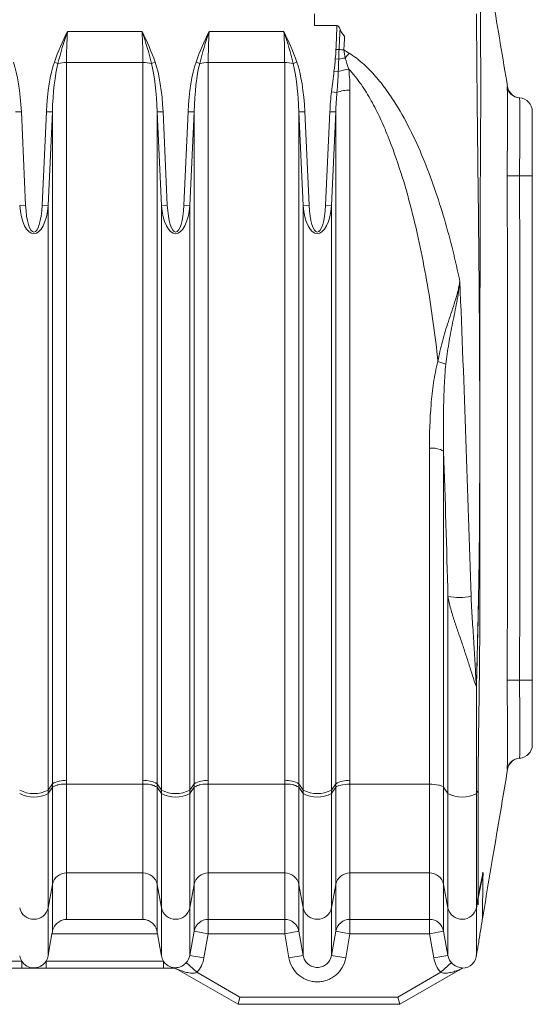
# Model space of a CAD drawing. Header units: millimetres. Extents: x 99 to 905, y -37 to 828.
# Tile 17 of 29: x 455 to 498, y 593 to 675. Entities that reach past the tile are written whole.
import ezdxf

# ---------------------------------------------------------------- set-up
doc = ezdxf.new("R2010")
doc.units = ezdxf.units.MM

msp = doc.modelspace()

# ---------------------------------------------------------------- linework, layer by layer
at = {"color": 7, "linetype": 'Continuous', "lineweight": 15}
for p, q in [((481.263, 674.232), (479.388, 674.232)), ((458.815, 673.734), (465.042, 673.734)), ((470.615, 673.734), (476.842, 673.734)), ((481.437, 672.233), (481.182, 672.243)), ((458.032, 671.084), (457.734, 671.188)), ((465.109, 671.146), (458.747, 671.146)), ((458.747, 671.146), (458.747, 611.332)), ((465.109, 611.332), (465.109, 671.146)), ((465.824, 671.084), (466.122, 671.188)), ((469.832, 671.084), (469.534, 671.188)), ((476.909, 671.146), (470.547, 671.146)), ((470.547, 671.146), (470.547, 611.332)), ((476.909, 611.332), (476.909, 671.146)), ((477.624, 671.084), (477.922, 671.188)), ((481.409, 671.434), (481.127, 671.46)), ((481.376, 670.394), (481.016, 670.438)), ((481.262, 668.665), (480.81, 668.72)), ((482.347, 668.843), (482.347, 611.332)), ((496.468, 668.21), (496.478, 668.21)), ((454.491, 667.033), (454.983, 667.055)), ((454.983, 667.055), (455.339, 659.262)), ((456.718, 659.262), (457.073, 667.055)), ((457.566, 667.033), (457.073, 667.055)), ((457.566, 667.033), (457.21, 659.239)), ((457.566, 611.075), (457.566, 667.033)), ((466.291, 667.033), (466.783, 667.055)), ((466.646, 659.239), (466.291, 667.033)), ((466.291, 667.033), (466.291, 611.075)), ((466.783, 667.055), (467.139, 659.262)), ((468.518, 659.262), (468.873, 667.055)), ((469.366, 667.033), (468.873, 667.055)), ((469.366, 667.033), (469.01, 659.239)), ((469.366, 611.075), (469.366, 667.033)), ((478.091, 667.033), (478.583, 667.055)), ((478.446, 659.239), (478.091, 667.033)), ((478.091, 667.033), (478.091, 611.075)), ((478.583, 667.055), (478.939, 659.262)), ((480.318, 659.262), (480.673, 667.055)), ((481.166, 667.033), (480.673, 667.055)), ((481.166, 667.033), (480.81, 659.239)), ((481.166, 611.075), (481.166, 667.033)), ((496.468, 661.707), (495.433, 661.702)), ((454.846, 659.239), (455.339, 659.262)), ((457.21, 659.239), (456.718, 659.262)), ((457.21, 610.553), (457.21, 659.239)), ((466.646, 659.239), (467.139, 659.262)), ((466.646, 610.553), (466.646, 659.239)), ((469.01, 659.239), (468.518, 659.262)), ((469.01, 610.553), (469.01, 659.239)), ((478.446, 659.239), (478.939, 659.262)), ((478.446, 610.553), (478.446, 659.239)), ((480.81, 659.239), (480.318, 659.262)), ((480.81, 610.553), (480.81, 659.239)), ((488.965, 611.044), (488.965, 639.03)), ((490.147, 638.774), (490.147, 610.784)), ((490.503, 610.257), (490.503, 626.675)), ((496.468, 619.708), (495.433, 619.714)), ((496.468, 613.206), (496.579, 613.218)), ((496.478, 613.205), (496.468, 613.206)), ((457.21, 610.553), (457.566, 611.075)), ((458.747, 611.045), (465.109, 611.045)), ((458.747, 611.042), (458.747, 603.653)), ((465.109, 611.042), (458.747, 611.042)), ((465.109, 603.653), (465.109, 611.042)), ((466.291, 611.075), (466.646, 610.553)), ((469.01, 610.553), (469.366, 611.075)), ((470.547, 611.045), (476.909, 611.045)), ((470.547, 611.042), (470.547, 603.653)), ((476.909, 611.042), (470.547, 611.042)), ((476.909, 603.653), (476.909, 611.042)), ((478.091, 611.075), (478.446, 610.553)), ((480.81, 610.553), (481.166, 611.075)), ((488.965, 611.044), (482.347, 611.044)), ((482.347, 611.044), (482.347, 603.653)), ((488.965, 603.653), (488.965, 611.044)), ((457.21, 610.257), (457.566, 610.784)), ((457.21, 610.257), (457.21, 610.553)), ((457.21, 600.749), (457.21, 610.257)), ((457.566, 602.696), (457.566, 610.783)), ((466.291, 610.784), (466.646, 610.257)), ((466.291, 610.783), (466.291, 602.696)), ((466.646, 610.257), (466.646, 610.553)), ((466.646, 600.749), (466.646, 610.257)), ((469.01, 610.257), (469.366, 610.784)), ((469.01, 610.257), (469.01, 610.553)), ((469.01, 600.749), (469.01, 610.257)), ((469.366, 602.696), (469.366, 610.783)), ((478.091, 610.784), (478.446, 610.257)), ((478.091, 610.783), (478.091, 602.696)), ((478.446, 610.257), (478.446, 610.553)), ((478.446, 600.749), (478.446, 610.257)), ((480.81, 610.257), (481.166, 610.784)), ((480.81, 610.257), (480.81, 610.553)), ((480.81, 600.749), (480.81, 610.257)), ((481.166, 602.696), (481.166, 610.784)), ((490.147, 610.784), (490.503, 610.257)), ((490.147, 610.784), (490.147, 602.696)), ((490.503, 600.749), (490.503, 610.257)), ((492.872, 610.267), (492.872, 600.783)), ((465.109, 603.653), (458.747, 603.653)), ((458.747, 603.653), (458.747, 599.784)), ((465.109, 599.784), (465.109, 603.653)), ((476.909, 603.653), (470.547, 603.653)), ((470.547, 603.653), (470.547, 599.784)), ((476.909, 599.784), (476.909, 603.653)), ((488.965, 603.653), (482.347, 603.653)), ((482.347, 603.653), (482.347, 599.784)), ((488.965, 599.784), (488.965, 603.653)), ((493.425, 603.641), (493.422, 603.714)), ((457.21, 600.749), (457.566, 602.696)), ((457.566, 598.756), (457.566, 602.696)), ((466.291, 602.696), (466.646, 600.749)), ((466.291, 602.696), (466.291, 598.756)), ((469.01, 600.749), (469.366, 602.696)), ((469.366, 598.793), (469.366, 602.696)), ((478.091, 602.696), (478.446, 600.749)), ((478.091, 602.696), (478.091, 598.793)), ((480.81, 600.749), (481.166, 602.696)), ((481.166, 598.793), (481.166, 602.696)), ((490.147, 602.696), (490.503, 600.749)), ((490.147, 602.696), (490.147, 598.793)), ((493.018, 601.506), (493.018, 601.612)), ((493.021, 600.992), (493.021, 601.522)), ((457.21, 600.749), (457.21, 596.738)), ((466.646, 600.749), (466.646, 596.738)), ((469.01, 600.749), (469.01, 596.775)), ((478.446, 600.749), (478.446, 596.775)), ((480.81, 600.749), (480.81, 596.775)), ((490.503, 600.749), (490.503, 596.775)), ((458.747, 599.784), (465.109, 599.784)), ((470.547, 599.784), (476.909, 599.784)), ((470.547, 599.784), (470.547, 598.585)), ((476.909, 599.784), (476.909, 598.585)), ((482.347, 599.784), (488.965, 599.784)), ((482.347, 599.784), (482.347, 598.585)), ((488.965, 599.784), (488.965, 598.585)), ((493.366, 599.778), (493.367, 599.807)), ((469.01, 596.775), (469.366, 598.793)), ((469.366, 598.793), (470.547, 598.585)), ((478.091, 598.793), (476.909, 598.585)), ((478.091, 598.793), (478.446, 596.775)), ((480.81, 596.775), (481.166, 598.793)), ((481.166, 598.793), (482.347, 598.585)), ((490.147, 598.793), (488.965, 598.585)), ((490.147, 598.793), (490.503, 596.775)), ((466.321, 598.585), (457.535, 598.585)), ((470.547, 598.585), (470.192, 596.567)), ((476.909, 598.585), (470.547, 598.585)), ((477.265, 596.567), (476.909, 598.585)), ((482.347, 598.585), (481.992, 596.567)), ((488.965, 598.585), (482.347, 598.585)), ((489.321, 596.567), (488.965, 598.585)), ((445.244, 596.308), (455.012, 596.308)), ((455.012, 595.708), (455.012, 596.308)), ((457.044, 596.308), (466.812, 596.308)), ((457.044, 595.708), (457.044, 596.308)), ((466.812, 595.708), (466.812, 596.308)), ((469.01, 596.775), (470.192, 596.567)), ((478.446, 596.775), (477.265, 596.567)), ((480.81, 596.775), (481.992, 596.567)), ((490.503, 596.775), (489.321, 596.567)), ((455.012, 595.708), (445.244, 595.708)), ((466.812, 595.708), (457.044, 595.708)), ((473.024, 592.708), (467.997, 595.61)), ((468.718, 596.177), (469.608, 595.373)), ((491.516, 595.61), (486.488, 592.708)), ((490.794, 596.177), (489.904, 595.373)), ((469.608, 595.373), (473.185, 593.308)), ((486.327, 593.308), (489.904, 595.373)), ((473.024, 592.708), (473.185, 593.308)), ((473.185, 593.308), (486.327, 593.308)), ((486.488, 592.708), (486.327, 593.308)), ((486.488, 592.708), (473.024, 592.708))]:
    msp.add_line(p, q, dxfattribs=at)
at = {"color": 7, "linetype": 'Continuous', "lineweight": 15, "flags": 128}
for points in [[(497.528, 661.707), (497.508, 661.707), (497.449, 661.707), (497.352, 661.707), (497.221, 661.707), (497.062, 661.707), (496.878, 661.707), (496.678, 661.707), (496.468, 661.707)], [(497.528, 619.708), (497.508, 619.708), (497.449, 619.708), (497.352, 619.708), (497.221, 619.708), (497.062, 619.708), (496.878, 619.708), (496.678, 619.708), (496.468, 619.708)], [(492.872, 600.676), (492.872, 600.735), (492.872, 600.782)], [(457.535, 598.585), (457.337, 597.458), (457.21, 596.738)], [(466.646, 596.738), (466.52, 597.458), (466.321, 598.585)]]:
    msp.add_lwpolyline(points, dxfattribs=at)
at = {"color": 7, "linetype": 'Continuous', "lineweight": 15}
for centre, radius, start, end in [((486.4, 739.969), 67.917, 265.81001, 266.14622), ((467.917, 682.901), 18.069, 320.99584, 322.62111), ((458.72, 667.251), 3.895, 89.60348, 100.17988), ((465.136, 667.251), 3.895, 79.82012, 90.39652), ((470.52, 667.251), 3.895, 89.60348, 100.17988), ((476.936, 667.251), 3.895, 79.82012, 90.39652), ((482.856, 664.68), 6.907, 97.4677, 102.09099), ((482.651, 666.964), 3.66, 96.46587, 110.38864), ((482.219, 666.229), 2.617, 87.18495, 111.44147), ((496.58, 669.333), 1.125, 190.88889, 265.50435), ((496.533, 669.333), 1.125, 225.90579, 266.69191), ((496.403, 667.086), 1.125, 0, 86.69209), ((496.403, 667.088), 1.125, 0.11187, 86.21015), ((488.565, 642.049), 4.347, 66.01416, 75.21807), ((489.181, 637.174), 1.868, 58.86574, 96.6284), ((493.786, 628.95), 1.362, 116.86323, 119.78216), ((491.394, 631.363), 4.772, 259.23365, 282.53297), ((492.853, 619.272), 0.0536, 60.10021, 73.61219), ((496.403, 614.329), 1.125, 273.30791, 360), ((496.403, 614.327), 1.125, 273.77802, 359.88796), ((496.533, 612.083), 1.125, 93.3083, 167.83921), ((496.58, 612.083), 1.125, 94.48457, 169.00613), ((458.532, 609.476), 1.868, 83.37158, 121.13429), ((458.531, 609.19), 1.868, 83.34356, 121.11409), ((458.532, 609.198), 1.858, 83.33353, 121.33707), ((458.532, 609.201), 1.854, 83.328, 121.42551), ((465.325, 609.476), 1.868, 58.86571, 96.62842), ((465.326, 609.19), 1.868, 58.88591, 96.65644), ((465.325, 609.198), 1.858, 58.66293, 96.66647), ((465.324, 609.201), 1.854, 58.57449, 96.672), ((470.332, 609.476), 1.868, 83.37158, 121.13429), ((470.331, 609.19), 1.868, 83.34356, 121.11409), ((470.332, 609.198), 1.858, 83.33353, 121.33707), ((470.332, 609.201), 1.854, 83.328, 121.42551), ((477.125, 609.476), 1.868, 58.86571, 96.62842), ((477.126, 609.19), 1.868, 58.88591, 96.65644), ((477.125, 609.198), 1.858, 58.66293, 96.66647), ((477.124, 609.201), 1.854, 58.57449, 96.672), ((482.132, 609.476), 1.868, 83.37158, 121.13429), ((456.028, 612.808), 2.546, 242.34351, 297.65649), ((456.028, 612.488), 2.525, 242.09131, 297.90869), ((467.828, 612.808), 2.546, 242.34351, 297.65649), ((467.828, 612.488), 2.525, 242.09131, 297.90869), ((479.628, 612.808), 2.546, 242.34351, 297.65649), ((479.628, 612.488), 2.525, 242.09131, 297.90869), ((491.679, 612.449), 2.487, 241.78162, 298.66647), ((458.732, 602.464), 1.189, 89.2389, 168.77149), ((465.125, 602.464), 1.189, 11.22851, 90.7611), ((470.532, 602.464), 1.189, 89.2389, 168.77149), ((476.925, 602.464), 1.189, 11.22851, 90.7611), ((482.332, 602.464), 1.189, 89.2389, 168.77149), ((488.981, 602.464), 1.189, 11.22851, 90.7611), ((456.028, 600.993), 1.207, 191.68204, 348.31796), ((467.828, 600.993), 1.207, 191.68204, 348.31796), ((479.628, 600.993), 1.207, 191.68204, 348.31796), ((491.684, 600.993), 1.206, 191.64959, 350.00563), ((470.547, 598.584), 1.2, 89.9852, 169.97695), ((476.909, 598.584), 1.2, 10.02305, 90.0148), ((482.347, 598.584), 1.2, 89.9852, 169.97695), ((488.965, 598.584), 1.2, 10.02305, 90.0148), ((491.684, 596.908), 1.2, 270, 0)]:
    msp.add_arc(centre, radius, start, end, dxfattribs=at)
at = {"color": 8, "linetype": 'Continuous', "lineweight": 15}
msp.add_arc((496.533, 669.333), 1.125, 192.16105, 225.9058, dxfattribs=at)
at = {"color": 7, "linetype": 'Continuous', "lineweight": 15}
for centre, major_axis, ratio, start_param, end_param in [((460.722, 673.734), (0.53, 9.999), 0.190241, 1.580886, 1.842685), ((463.134, 673.734), (-0.53, 9.999), 0.190241, 4.4405, 4.702299), ((472.522, 673.734), (0.53, 9.999), 0.190241, 1.580886, 1.842685), ((474.934, 673.734), (-0.53, 9.999), 0.190241, 4.4405, 4.702299), ((453.309, 665.915), (0, 6.568), 0.258819, 4.886922, 5.64448), ((458.747, 665.915), (0, -6.568), 0.258819, 3.780298, 4.537856), ((458.747, 665.915), (0, 6.439), 0.186368, 0.638705, 1.396263), ((465.109, 665.915), (0, 6.439), 0.186368, 4.886922, 5.64448), ((465.109, 665.915), (0, 6.568), 0.258819, 4.886922, 5.64448), ((470.547, 665.915), (0, -6.568), 0.258819, 3.780298, 4.537856), ((470.547, 665.915), (0, 6.439), 0.186368, 0.638705, 1.396263), ((476.909, 665.915), (0, 6.439), 0.186368, 4.886922, 5.64448), ((476.909, 665.915), (0, 6.568), 0.258819, 4.886922, 5.64448), ((482.347, 665.915), (0, -6.568), 0.258819, 4.271141, 4.537856), ((482.347, 665.915), (0, 6.439), 0.186368, 1.129548, 1.396263), ((456.028, 659.731), (0, 2.834), 0.42343, 1.745329, 4.537856), ((456.028, 659.731), (0, 2.705), 0.258819, 1.745329, 4.537856), ((467.828, 659.731), (0, 2.834), 0.42343, 1.745329, 4.537856), ((467.828, 659.731), (0, 2.705), 0.258819, 1.745329, 4.537856), ((479.628, 659.731), (0, 2.834), 0.42343, 1.745329, 4.537856), ((479.628, 659.731), (0, 2.705), 0.258819, 1.745329, 4.537856)]:
    msp.add_ellipse(centre, major_axis=major_axis, ratio=ratio, start_param=start_param, end_param=end_param, dxfattribs=at)
for points, knots in [([(495.477, 669.106), (495.067, 671.54), (494.299, 676.103), (493.531, 680.664), (493.173, 682.792)], [0, 0, 0, 0, 0.5335116, 1, 1, 1, 1]), ([(492.884, 675.212), (492.884, 674.281), (492.892, 673.35), (492.903, 671.95), (492.908, 671.483), (492.915, 670.548), (492.919, 670.08), (492.939, 667.738), (492.959, 665.864), (493.022, 660.239), (493.066, 656.485), (493.13, 648.967), (493.15, 645.202), (493.155, 637.665), (493.139, 633.898), (493.11, 630.132)], [0, 0, 0, 0, 0.0625, 0.0625, 0.09375, 0.09375, 0.125, 0.125, 0.25, 0.25, 0.5, 0.5, 0.75, 0.75, 1, 1, 1, 1]), ([(493.203, 675.784), (493.203, 675.381), (493.204, 674.95), (493.208, 674.035), (493.211, 673.546), (493.218, 672.541), (493.223, 672.024), (493.232, 671.225), (493.235, 670.955), (493.243, 670.407), (493.247, 670.128), (493.251, 669.849)], [0, 0, 0, 0, 0.25, 0.25, 0.5, 0.5, 0.75, 0.75, 0.875, 0.875, 1, 1, 1, 1]), ([(481.182, 672.243), (481.203, 672.762), (481.224, 673.28), (481.245, 673.799), (481.251, 673.943), (481.257, 674.087), (481.263, 674.232)], [0, 0, 0, 0, 0.001556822, 0.001556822, 0.001556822, 0.001990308, 0.001990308, 0.001990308, 0.001990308]), ([(481.263, 674.232), (481.298, 674.232), (481.331, 674.217), (481.386, 674.176), (481.408, 674.15), (481.467, 674.066), (481.495, 674.006), (481.519, 673.943)], [0, 0, 0, 0, 0.25, 0.25, 0.5, 0.5, 1, 1, 1, 1]), ([(481.519, 673.943), (481.503, 673.61), (481.487, 673.277), (481.471, 672.944), (481.46, 672.707), (481.449, 672.47), (481.437, 672.233)], [0, 0, 0, 0, 0.001, 0.001, 0.001, 0.001712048, 0.001712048, 0.001712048, 0.001712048]), ([(481.519, 673.943), (481.561, 673.833), (481.609, 673.725), (481.73, 673.523), (481.803, 673.426), (481.902, 673.356)], [0, 0, 0, 0, 0.5, 0.5, 1, 1, 1, 1]), ([(481.902, 673.356), (481.892, 673.181), (481.881, 673.006), (481.871, 672.831), (481.859, 672.622), (481.847, 672.414), (481.835, 672.205)], [0, 0, 0, 0, 0.000526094, 0.000526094, 0.000526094, 0.00115338, 0.00115338, 0.00115338, 0.00115338]), ([(482.275, 671.931), (482.673, 671.685), (483.044, 671.401), (483.737, 670.793), (484.058, 670.469), (484.664, 669.793), (484.949, 669.441), (485.491, 668.716), (485.748, 668.342), (486.483, 667.199), (486.921, 666.414), (487.729, 664.813), (488.098, 663.997), (488.783, 662.341), (489.099, 661.501), (489.684, 659.813), (489.954, 658.963), (490.706, 656.397), (491.131, 654.667), (491.496, 652.921)], [0, 0, 0, 0, 0.0625, 0.0625, 0.125, 0.125, 0.1875, 0.1875, 0.25, 0.25, 0.375, 0.375, 0.5, 0.5, 0.625, 0.625, 0.75, 0.75, 1, 1, 1, 1]), ([(489.674, 646.252), (489.448, 648.382), (489.159, 650.507), (488.433, 654.732), (487.999, 656.83), (487.197, 659.945), (486.905, 660.979), (486.255, 663.028), (485.899, 664.041), (485.296, 665.536), (485.083, 666.03), (484.627, 667.006), (484.384, 667.491), (483.859, 668.435), (483.578, 668.895), (482.96, 669.78), (482.623, 670.207), (482.238, 670.6)], [0, 0, 0, 0, 0.25, 0.25, 0.5, 0.5, 0.625, 0.625, 0.75, 0.75, 0.8125, 0.8125, 0.875, 0.875, 0.9375, 0.9375, 1, 1, 1, 1]), ([(493.251, 669.849), (493.225, 666.631), (493.208, 663.383), (493.183, 656.833), (493.175, 653.53), (493.167, 648.535), (493.165, 646.865), (493.162, 643.524), (493.162, 641.851), (493.162, 636.833), (493.165, 633.495), (493.171, 630.165)], [0, 0, 0, 0, 0.25, 0.25, 0.5, 0.5, 0.625, 0.625, 0.75, 0.75, 1, 1, 1, 1]), ([(495.437, 662.363), (495.439, 662.578), (495.441, 662.794), (495.445, 663.219), (495.446, 663.429), (495.451, 664.055), (495.453, 664.466), (495.457, 665.245), (495.458, 665.616), (495.46, 666.145), (495.46, 666.318), (495.461, 666.649), (495.461, 666.808), (495.461, 667.262), (495.46, 667.536), (495.459, 667.906), (495.458, 668.022), (495.457, 668.236), (495.456, 668.334), (495.453, 668.602), (495.451, 668.746), (495.446, 668.907), (495.445, 668.952), (495.441, 669.022), (495.439, 669.047), (495.437, 669.063)], [0, 0, 0, 0, 0.0625, 0.0625, 0.125, 0.125, 0.25, 0.25, 0.375, 0.375, 0.4375, 0.4375, 0.5, 0.5, 0.625, 0.625, 0.6875, 0.6875, 0.75, 0.75, 0.875, 0.875, 0.9375, 0.9375, 1, 1, 1, 1]), ([(496.468, 661.707), (496.467, 662.137), (496.472, 662.566), (496.477, 663.397), (496.479, 663.802), (496.482, 664.394), (496.482, 664.588), (496.484, 664.964), (496.484, 665.145), (496.485, 665.672), (496.485, 666.001), (496.485, 666.608), (496.485, 666.877), (496.484, 667.23), (496.484, 667.339), (496.482, 667.541), (496.482, 667.633), (496.479, 667.878), (496.477, 668.001), (496.472, 668.167), (496.467, 668.21), (496.468, 668.21)], [0, 0, 0, 0, 0.125, 0.125, 0.25, 0.25, 0.3125, 0.3125, 0.375, 0.375, 0.5, 0.5, 0.625, 0.625, 0.6875, 0.6875, 0.75, 0.75, 0.875, 0.875, 1, 1, 1, 1]), ([(497.528, 667.086), (497.528, 667.086), (497.528, 667.051), (497.528, 666.914), (497.528, 666.813), (497.528, 666.61), (497.528, 666.534), (497.528, 666.368), (497.528, 666.277), (497.528, 665.985), (497.528, 665.763), (497.528, 665.26), (497.528, 664.988), (497.528, 664.552), (497.528, 664.402), (497.528, 664.091), (497.528, 663.93), (497.528, 663.44), (497.528, 663.105), (497.528, 662.417), (497.528, 662.062), (497.528, 661.707)], [0, 0, 0, 0, 0.125, 0.125, 0.25, 0.25, 0.3125, 0.3125, 0.375, 0.375, 0.5, 0.5, 0.625, 0.625, 0.6875, 0.6875, 0.75, 0.75, 0.875, 0.875, 1, 1, 1, 1]), ([(495.433, 619.714), (495.448, 623.213), (495.457, 626.712), (495.468, 633.71), (495.473, 640.708), (495.468, 647.706), (495.457, 654.704), (495.448, 658.203), (495.433, 661.702)], [0, 0, 0, 0, 0.25, 0.25, 0.5, 0.75, 0.75, 1, 1, 1, 1]), ([(496.468, 619.708), (496.487, 626.708), (496.491, 633.708), (496.491, 647.708), (496.487, 654.708), (496.468, 661.707)], [0, 0, 0, 0, 0.5, 0.5, 1, 1, 1, 1]), ([(497.528, 661.707), (497.528, 660.207), (497.528, 658.707), (497.528, 657.207), (497.528, 651.207), (497.528, 645.207), (497.528, 639.207), (497.528, 638.207), (497.528, 637.208), (497.528, 636.208), (497.528, 630.708), (497.528, 625.208), (497.528, 619.708)], [0, 0, 0, 0, 0.0045, 0.0045, 0.0045, 0.0225, 0.0225, 0.0225, 0.02549929, 0.02549929, 0.02549929, 0.04199858, 0.04199858, 0.04199858, 0.04199858]), ([(489.674, 646.252), (489.773, 646.811), (489.897, 647.366), (490.189, 648.474), (490.359, 649.026), (490.632, 649.861), (490.726, 650.142), (490.911, 650.699), (491.001, 650.977), (491.171, 651.531), (491.251, 651.808), (491.355, 652.225), (491.388, 652.364), (491.446, 652.643), (491.473, 652.784), (491.496, 652.921)], [0, 0, 0, 0, 0.25, 0.25, 0.5, 0.5, 0.625, 0.625, 0.75, 0.75, 0.875, 0.875, 0.9375, 0.9375, 1, 1, 1, 1]), ([(490.332, 646.021), (490.396, 646.598), (490.476, 647.173), (490.668, 648.322), (490.779, 648.895), (491.012, 650.046), (491.134, 650.622), (491.294, 651.485), (491.343, 651.772), (491.43, 652.347), (491.467, 652.635), (491.496, 652.921)], [0, 0, 0, 0, 0.25, 0.25, 0.5, 0.5, 0.75, 0.75, 0.875, 0.875, 1, 1, 1, 1]), ([(491.496, 652.921), (491.672, 648.541), (491.843, 644.163), (492.158, 635.421), (492.303, 631.056), (492.429, 626.705)], [0, 0, 0, 0, 0.5, 0.5, 1, 1, 1, 1]), ([(488.965, 639.03), (488.965, 640.243), (489.002, 641.457), (489.149, 643.27), (489.214, 643.872), (489.393, 645.069), (489.505, 645.664), (489.674, 646.252)], [0, 0, 0, 0, 0.5, 0.5, 0.75, 0.75, 1, 1, 1, 1]), ([(490.332, 646.021), (490.265, 645.418), (490.226, 644.815), (490.168, 643.608), (490.151, 643.003), (490.119, 641.19), (490.125, 639.981), (490.147, 638.774)], [0, 0, 0, 0, 0.25, 0.25, 0.5, 0.5, 1, 1, 1, 1]), ([(492.868, 619.324), (492.92, 621.123), (492.969, 622.924), (493.03, 625.626), (493.049, 626.527), (493.083, 628.329), (493.097, 629.231), (493.11, 630.132)], [0, 0, 0, 0, 0.5, 0.5, 0.75, 0.75, 1, 1, 1, 1]), ([(492.879, 619.319), (492.929, 621.12), (492.975, 622.921), (493.034, 625.625), (493.052, 626.526), (493.084, 628.329), (493.098, 629.231), (493.11, 630.132)], [0, 0, 0, 0, 0.5, 0.5, 0.75, 0.75, 1, 1, 1, 1]), ([(493.171, 630.165), (493.174, 628.544), (493.172, 626.923), (493.156, 623.682), (493.143, 622.061), (493.116, 619.632), (493.106, 618.823), (493.084, 617.206), (493.073, 616.398), (493.051, 614.785), (493.04, 613.98), (493.029, 612.776), (493.027, 612.376), (493.024, 611.779), (493.024, 611.581), (493.023, 611.185), (493.025, 610.987), (493.024, 610.791)], [0, 0, 0, 0, 0.25, 0.25, 0.5, 0.5, 0.625, 0.625, 0.75, 0.75, 0.875, 0.875, 0.9375, 0.9375, 0.96875, 0.96875, 1, 1, 1, 1]), ([(492.879, 619.319), (492.876, 619.288), (492.869, 619.267), (492.851, 619.257), (492.84, 619.267), (492.807, 619.318), (492.784, 619.375), (492.718, 619.554), (492.673, 619.695), (492.538, 620.123), (492.445, 620.426), (492.25, 621.047), (492.148, 621.362), (491.938, 622), (491.83, 622.322), (491.608, 622.976), (491.494, 623.308), (491.268, 623.971), (491.155, 624.305), (490.936, 624.976), (490.829, 625.314), (490.683, 625.83), (490.637, 626.004), (490.558, 626.344), (490.524, 626.512), (490.503, 626.675)], [0, 0, 0, 0, 0.015625, 0.015625, 0.03125, 0.03125, 0.0625, 0.0625, 0.125, 0.125, 0.25, 0.25, 0.375, 0.375, 0.5, 0.5, 0.625, 0.625, 0.75, 0.75, 0.875, 0.875, 0.9375, 0.9375, 1, 1, 1, 1]), ([(492.429, 626.705), (492.434, 626.544), (492.441, 626.384), (492.457, 626.066), (492.466, 625.907), (492.493, 625.432), (492.512, 625.117), (492.572, 624.176), (492.612, 623.553), (492.69, 622.311), (492.727, 621.692), (492.779, 620.768), (492.796, 620.461), (492.82, 620.002), (492.828, 619.85), (492.841, 619.623), (492.845, 619.547), (492.852, 619.436), (492.854, 619.399), (492.858, 619.345), (492.86, 619.327), (492.862, 619.307), (492.863, 619.303), (492.864, 619.296), (492.865, 619.292), (492.867, 619.298), (492.867, 619.304), (492.867, 619.314), (492.868, 619.319), (492.868, 619.324)], [0, 0, 0, 0, 0.0625, 0.0625, 0.125, 0.125, 0.25, 0.25, 0.5, 0.5, 0.75, 0.75, 0.875, 0.875, 0.9375, 0.9375, 0.96875, 0.96875, 0.984375, 0.984375, 0.992187, 0.992187, 0.994141, 0.994141, 0.996094, 0.996094, 0.998047, 0.998047, 1, 1, 1, 1]), ([(492.872, 610.267), (492.871, 611.019), (492.872, 611.773), (492.873, 613.281), (492.874, 614.036), (492.876, 616.299), (492.878, 617.809), (492.879, 619.319)], [0, 0, 0, 0, 0.25, 0.25, 0.5, 0.5, 1, 1, 1, 1]), ([(496.468, 613.206), (496.467, 613.206), (496.472, 613.249), (496.477, 613.414), (496.479, 613.537), (496.482, 613.782), (496.482, 613.874), (496.484, 614.075), (496.484, 614.184), (496.485, 614.536), (496.485, 614.804), (496.485, 615.411), (496.485, 615.739), (496.484, 616.267), (496.484, 616.449), (496.482, 616.826), (496.482, 617.02), (496.479, 617.611), (496.477, 618.016), (496.472, 618.849), (496.467, 619.279), (496.468, 619.708)], [0, 0, 0, 0, 0.125, 0.125, 0.25, 0.25, 0.3125, 0.3125, 0.375, 0.375, 0.5, 0.5, 0.625, 0.625, 0.6875, 0.6875, 0.75, 0.75, 0.875, 0.875, 1, 1, 1, 1]), ([(497.528, 619.708), (497.528, 619.353), (497.528, 618.997), (497.528, 618.308), (497.528, 617.973), (497.528, 617.484), (497.528, 617.323), (497.528, 617.012), (497.528, 616.861), (497.528, 616.424), (497.528, 616.152), (497.528, 615.65), (497.528, 615.428), (497.528, 615.137), (497.528, 615.047), (497.528, 614.881), (497.528, 614.804), (497.528, 614.602), (497.528, 614.501), (497.528, 614.364), (497.528, 614.329), (497.528, 614.329)], [0, 0, 0, 0, 0.125, 0.125, 0.25, 0.25, 0.3125, 0.3125, 0.375, 0.375, 0.5, 0.5, 0.625, 0.625, 0.6875, 0.6875, 0.75, 0.75, 0.875, 0.875, 1, 1, 1, 1]), ([(495.437, 612.353), (495.439, 612.368), (495.441, 612.393), (495.445, 612.463), (495.446, 612.507), (495.451, 612.668), (495.453, 612.814), (495.457, 613.173), (495.458, 613.385), (495.46, 613.753), (495.46, 613.885), (495.461, 614.162), (495.461, 614.307), (495.461, 614.762), (495.46, 615.09), (495.459, 615.619), (495.458, 615.803), (495.457, 616.178), (495.456, 616.369), (495.453, 616.952), (495.451, 617.355), (495.446, 617.981), (495.445, 618.194), (495.441, 618.621), (495.439, 618.838), (495.437, 619.052)], [0, 0, 0, 0, 0.0625, 0.0625, 0.125, 0.125, 0.25, 0.25, 0.375, 0.375, 0.4375, 0.4375, 0.5, 0.5, 0.625, 0.625, 0.6875, 0.6875, 0.75, 0.75, 0.875, 0.875, 0.9375, 0.9375, 1, 1, 1, 1]), ([(493.372, 599.806), (493.664, 601.54), (494.372, 605.747), (495.08, 609.955), (495.497, 612.428)], [0, 0, 0, 0, 0.4120924, 1, 1, 1, 1]), ([(481.166, 610.784), (481.214, 610.856), (481.362, 610.923), (481.79, 611.017), (482.068, 611.044), (482.347, 611.044)], [0, 0, 0, 0, 0.5, 0.5, 1, 1, 1, 1]), ([(490.147, 610.784), (490.122, 610.821), (490.075, 610.855), (489.934, 610.919), (489.844, 610.947), (489.521, 611.017), (489.247, 611.044), (488.965, 611.044)], [0, 0, 0, 0, 0.25, 0.25, 0.5, 0.5, 1, 1, 1, 1]), ([(493.426, 603.641), (493.319, 603.104), (493.204, 602.534), (493.082, 601.93), (493.062, 601.829), (493.042, 601.728), (493.028, 601.661), (493.022, 601.63), (493.022, 601.628), (493.021, 601.628)], [0.470365, 0.470365, 0.470365, 0.470365, 0.8806215, 0.9062625, 0.9319035, 0.9575445, 0.9831856, 0.9831856, 1, 1, 1, 1]), ([(493.422, 603.713), (493.354, 603.374), (493.253, 602.865), (493.136, 602.271), (493.079, 601.974), (493.054, 601.846), (493.037, 601.761), (493.028, 601.715), (493.022, 601.681)], [0, 0, 0, 0, 0.5, 0.75, 0.875, 0.9375, 0.9375, 1, 1, 1, 1]), ([(493.428, 603.537), (493.428, 603.539), (493.429, 603.543), (493.428, 603.551), (493.428, 603.568), (493.427, 603.591), (493.427, 603.615), (493.426, 603.629), (493.426, 603.636), (493.426, 603.64), (493.426, 603.641)], [0, 0, 0, 0, 0.064495, 0.128989, 0.230335, 0.544862, 0.791986, 0.908474, 0.954237, 1, 1, 1, 1]), ([(493.021, 601.522), (493.022, 601.522), (493.022, 601.524), (493.028, 601.555), (493.042, 601.622), (493.062, 601.723), (493.083, 601.824), (493.205, 602.428), (493.32, 602.999), (493.428, 603.537)], [0.470364, 0.470364, 0.470364, 0.470364, 0.4871795, 0.4871795, 0.5128205, 0.5384615, 0.5641026, 0.5897436, 1, 1, 1, 1]), ([(493.022, 601.681), (493.02, 601.67), (493.018, 601.661), (493.015, 601.648), (493.015, 601.645), (493.014, 601.641), (493.014, 601.642), (493.014, 601.64), (493.013, 601.636), (493.012, 601.63), (493.01, 601.618), (493.008, 601.609), (493.003, 601.582), (492.993, 601.528), (492.97, 601.402), (492.926, 601.149), (492.892, 600.931), (492.872, 600.786)], [0, 0, 0, 0, 0.001953, 0.001953, 0.003906, 0.003906, 0.007812, 0.007812, 0.015625, 0.03125, 0.03125, 0.0625, 0.0625, 0.125, 0.25, 0.5, 1, 1, 1, 1]), ([(493.02, 601.619), (493.018, 601.608), (493.015, 601.597), (493.013, 601.586), (493.009, 601.564), (493.004, 601.541), (493, 601.519), (492.983, 601.43), (492.966, 601.341), (492.95, 601.251), (492.936, 601.173), (492.922, 601.095), (492.909, 601.017), (492.896, 600.939), (492.884, 600.861), (492.872, 600.782)], [0, 0, 0, 0, 0.0000357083, 0.0000357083, 0.0000357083, 0.0001071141, 0.0001071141, 0.0001071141, 0.0003927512, 0.0003927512, 0.0003927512, 0.0006416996, 0.0006416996, 0.0006416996, 0.0008906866, 0.0008906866, 0.0008906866, 0.0008906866]), ([(492.872, 596.735), (492.872, 596.823), (492.872, 596.999), (492.872, 598.319), (492.872, 599.89), (492.872, 600.676)], [0, 0, 0, 0, 0.333168, 0.666584, 1, 1, 1, 1]), ([(457.566, 598.756), (457.581, 598.841), (457.604, 598.922), (457.665, 599.074), (457.702, 599.146), (457.828, 599.34), (457.93, 599.446), (458.147, 599.611), (458.265, 599.673), (458.503, 599.757), (458.625, 599.779), (458.747, 599.784)], [0, 0, 0, 0, 0.125, 0.125, 0.25, 0.25, 0.5, 0.5, 0.75, 0.75, 1, 1, 1, 1]), ([(466.291, 598.756), (466.276, 598.841), (466.252, 598.922), (466.192, 599.074), (466.154, 599.146), (466.029, 599.34), (465.926, 599.446), (465.709, 599.611), (465.591, 599.673), (465.354, 599.757), (465.231, 599.779), (465.109, 599.784)], [0, 0, 0, 0, 0.125, 0.125, 0.25, 0.25, 0.5, 0.5, 0.75, 0.75, 1, 1, 1, 1]), ([(493.021, 597.621), (493.079, 597.979), (493.195, 598.696), (493.309, 599.413), (493.366, 599.772)], [0, 0, 0, 0, 0.500004, 1, 1, 1, 1]), ([(492.872, 596.735), (492.894, 596.882), (492.938, 597.175), (492.993, 597.466), (493.02, 597.612)], [0, 0, 0, 0, 0.500002, 1, 1, 1, 1]), ([(455.012, 596.308), (454.971, 596.373), (454.937, 596.442), (454.881, 596.587), (454.86, 596.662), (454.846, 596.738)], [0, 0, 0, 0, 0.5, 0.5, 1, 1, 1, 1]), ([(457.044, 596.308), (456.99, 596.222), (456.926, 596.144), (456.78, 596.005), (456.697, 595.945), (456.521, 595.847), (456.426, 595.809), (456.23, 595.759), (456.131, 595.746), (455.826, 595.746), (455.626, 595.798), (455.271, 595.994), (455.119, 596.137), (455.012, 596.308)], [0, 0, 0, 0, 0.125, 0.125, 0.25, 0.25, 0.375, 0.375, 0.5, 0.5, 0.75, 0.75, 1, 1, 1, 1]), ([(457.21, 596.738), (457.197, 596.662), (457.175, 596.586), (457.12, 596.443), (457.086, 596.374), (457.044, 596.308)], [0, 0, 0, 0, 0.5, 0.5, 1, 1, 1, 1]), ([(466.812, 596.308), (466.771, 596.373), (466.737, 596.442), (466.681, 596.587), (466.66, 596.662), (466.646, 596.738)], [0, 0, 0, 0, 0.5, 0.5, 1, 1, 1, 1]), ([(467.743, 595.749), (467.555, 595.762), (467.372, 595.82), (467.13, 595.966), (467.055, 596.024), (466.922, 596.154), (466.862, 596.229), (466.812, 596.308)], [0, 0, 0, 0, 0.5, 0.5, 0.75, 0.75, 1, 1, 1, 1]), ([(470.192, 596.567), (470.152, 596.344), (470.082, 596.127), (469.885, 595.725), (469.76, 595.541), (469.608, 595.373)], [0, 0, 0, 0, 0.5, 0.5, 1, 1, 1, 1]), ([(481.992, 596.567), (481.943, 596.289), (481.846, 596.024), (481.637, 595.661), (481.555, 595.545), (481.376, 595.332), (481.277, 595.233), (481.064, 595.054), (480.947, 594.973), (480.706, 594.833), (480.58, 594.775), (480.317, 594.679), (480.18, 594.642), (479.906, 594.594), (479.768, 594.582), (479.488, 594.582), (479.347, 594.595), (479.073, 594.643), (478.939, 594.679), (478.675, 594.775), (478.547, 594.835), (478.307, 594.974), (478.193, 595.054), (477.87, 595.325), (477.69, 595.539), (477.409, 596.027), (477.314, 596.289), (477.265, 596.567)], [0, 0, 0, 0, 0.125, 0.125, 0.1875, 0.1875, 0.25, 0.25, 0.3125, 0.3125, 0.375, 0.375, 0.4375, 0.4375, 0.5, 0.5, 0.5625, 0.5625, 0.625, 0.625, 0.6875, 0.6875, 0.75, 0.75, 0.875, 0.875, 1, 1, 1, 1]), ([(478.446, 596.775), (478.471, 596.636), (478.518, 596.505), (478.659, 596.261), (478.749, 596.154), (478.964, 595.973), (479.085, 595.902), (479.349, 595.806), (479.488, 595.781), (479.768, 595.781), (479.907, 595.806), (480.17, 595.902), (480.293, 595.973), (480.614, 596.243), (480.761, 596.497), (480.81, 596.775)], [0, 0, 0, 0, 0.125, 0.125, 0.25, 0.25, 0.375, 0.375, 0.5, 0.5, 0.625, 0.625, 0.75, 0.75, 1, 1, 1, 1]), ([(489.904, 595.373), (489.753, 595.541), (489.626, 595.729), (489.429, 596.132), (489.36, 596.344), (489.321, 596.567)], [0, 0, 0, 0, 0.5, 0.5, 1, 1, 1, 1]), ([(490.503, 596.775), (490.522, 596.663), (490.557, 596.557), (490.655, 596.356), (490.718, 596.261), (490.794, 596.177)], [0, 0, 0, 0, 0.5, 0.5, 1, 1, 1, 1]), ([(457.044, 595.708), (456.952, 595.708), (456.861, 595.708), (456.685, 595.708), (456.601, 595.708), (456.441, 595.708), (456.364, 595.708), (456.247, 595.708), (456.208, 595.708), (456.126, 595.708), (456.081, 595.708), (455.989, 595.708), (455.944, 595.708), (455.859, 595.708), (455.819, 595.708), (455.7, 595.708), (455.622, 595.708), (455.378, 595.708), (455.199, 595.708), (455.012, 595.708)], [0, 0, 0, 0, 0.125, 0.125, 0.25, 0.25, 0.375, 0.375, 0.4375, 0.4375, 0.5, 0.5, 0.5625, 0.5625, 0.625, 0.625, 0.75, 0.75, 1, 1, 1, 1]), ([(467.887, 595.708), (467.84, 595.708), (467.789, 595.708), (467.698, 595.708), (467.655, 595.708), (467.53, 595.708), (467.449, 595.708), (467.196, 595.708), (467.009, 595.708), (466.812, 595.708)], [0, 0, 0, 0, 0.125, 0.125, 0.25, 0.25, 0.5, 0.5, 1, 1, 1, 1]), ([(467.743, 595.749), (467.795, 595.749), (467.858, 595.751), (467.997, 595.77), (468.073, 595.785), (468.237, 595.839), (468.327, 595.877), (468.517, 595.991), (468.623, 596.072), (468.718, 596.177)], [0, 0, 0, 0, 0.25, 0.25, 0.5, 0.5, 0.75, 0.75, 1, 1, 1, 1]), ([(467.887, 595.708), (467.9, 595.708), (467.908, 595.71), (467.911, 595.717), (467.903, 595.722), (467.872, 595.733), (467.849, 595.737), (467.798, 595.745), (467.77, 595.747), (467.743, 595.749)], [0, 0, 0, 0, 0.25, 0.25, 0.5, 0.5, 0.75, 0.75, 1, 1, 1, 1]), ([(467.828, 595.708), (467.84, 595.701), (467.857, 595.691), (467.91, 595.66), (467.948, 595.639), (467.997, 595.61)], [0, 0, 0, 0, 0.5, 0.5, 1, 1, 1, 1]), ([(469.608, 595.373), (469.539, 595.337), (469.465, 595.321), (469.315, 595.302), (469.241, 595.302), (469.021, 595.312), (468.875, 595.337), (468.595, 595.402), (468.458, 595.443), (468.258, 595.511), (468.193, 595.535), (468.099, 595.571), (468.069, 595.583), (468.029, 595.599), (468.017, 595.604), (467.999, 595.61), (467.994, 595.612), (467.997, 595.61)], [0, 0, 0, 0, 0.125, 0.125, 0.25, 0.25, 0.5, 0.5, 0.75, 0.75, 0.875, 0.875, 0.9375, 0.9375, 0.96875, 0.96875, 1, 1, 1, 1]), ([(491.516, 595.61), (491.518, 595.612), (491.514, 595.61), (491.495, 595.603), (491.483, 595.598), (491.443, 595.583), (491.413, 595.571), (491.319, 595.535), (491.254, 595.511), (491.055, 595.443), (490.917, 595.402), (490.635, 595.337), (490.492, 595.312), (490.271, 595.302), (490.196, 595.302), (490.048, 595.321), (489.973, 595.338), (489.904, 595.373)], [0, 0, 0, 0, 0.03125, 0.03125, 0.0625, 0.0625, 0.125, 0.125, 0.25, 0.25, 0.5, 0.5, 0.75, 0.75, 0.875, 0.875, 1, 1, 1, 1]), ([(490.794, 596.177), (490.877, 596.085), (490.969, 596.011), (491.14, 595.901), (491.22, 595.863), (491.445, 595.777), (491.576, 595.757), (491.684, 595.751)], [0, 0, 0, 0, 0.25, 0.25, 0.5, 0.5, 1, 1, 1, 1]), ([(491.684, 595.708), (491.666, 595.697), (491.644, 595.684), (491.588, 595.652), (491.554, 595.633), (491.516, 595.61)], [0, 0, 0, 0, 0.5, 0.5, 1, 1, 1, 1])]:
    msp.add_open_spline(points, degree=3, knots=knots, dxfattribs=at)
for points in [[(479.388, 674.232), (479.386, 674.558), (479.384, 674.885), (479.384, 675.212)], [(457.734, 671.188), (458.038, 672.061), (458.418, 672.902), (458.815, 673.734)], [(458.032, 671.084), (458.249, 671.978), (458.523, 672.859), (458.815, 673.734)], [(465.824, 671.084), (465.607, 671.978), (465.333, 672.859), (465.042, 673.734)], [(466.122, 671.188), (465.818, 672.061), (465.439, 672.902), (465.042, 673.734)], [(469.534, 671.188), (469.838, 672.061), (470.218, 672.902), (470.615, 673.734)], [(469.832, 671.084), (470.049, 671.978), (470.323, 672.859), (470.615, 673.734)], [(477.624, 671.084), (477.407, 671.978), (477.133, 672.859), (476.842, 673.734)], [(477.922, 671.188), (477.618, 672.061), (477.239, 672.902), (476.842, 673.734)], [(481.127, 671.46), (481.152, 671.721), (481.171, 671.982), (481.182, 672.243)], [(481.437, 672.233), (481.424, 671.966), (481.417, 671.7), (481.409, 671.434)], [(482.275, 671.931), (482.129, 672.022), (481.982, 672.113), (481.835, 672.205)], [(481.835, 672.205), (481.851, 671.974), (481.9, 671.749), (481.958, 671.528)], [(481.016, 670.438), (481.057, 670.778), (481.096, 671.119), (481.127, 671.46)], [(481.409, 671.434), (481.4, 671.087), (481.39, 670.74), (481.376, 670.394)], [(481.958, 671.528), (482.046, 671.213), (482.147, 670.907), (482.238, 670.6)], [(480.81, 668.72), (480.88, 669.292), (480.947, 669.865), (481.016, 670.438)], [(481.376, 670.394), (481.35, 669.817), (481.312, 669.24), (481.262, 668.665)], [(482.238, 670.6), (482.318, 670.017), (482.347, 669.431), (482.347, 668.843)], [(495.437, 669.063), (495.433, 669.083), (495.432, 669.094), (495.433, 669.096)], [(495.433, 661.702), (495.432, 661.923), (495.433, 662.143), (495.437, 662.363)], [(490.503, 626.675), (490.399, 630.701), (490.28, 634.734), (490.147, 638.774)], [(495.437, 619.052), (495.433, 619.272), (495.432, 619.493), (495.433, 619.714)], [(495.433, 612.32), (495.432, 612.321), (495.433, 612.332), (495.437, 612.353)], [(457.566, 610.789), (457.566, 610.884), (457.566, 610.98), (457.566, 611.075)], [(458.747, 611.332), (458.747, 611.236), (458.747, 611.141), (458.747, 611.045)], [(458.747, 611.045), (458.747, 611.044), (458.747, 611.044), (458.747, 611.043)], [(458.747, 611.043), (458.747, 611.043), (458.747, 611.042), (458.747, 611.042)], [(465.109, 611.045), (465.109, 611.141), (465.109, 611.236), (465.109, 611.332)], [(465.109, 611.045), (465.109, 611.044), (465.109, 611.044), (465.109, 611.043)], [(465.109, 611.042), (465.109, 611.042), (465.109, 611.043), (465.109, 611.043)], [(466.291, 611.075), (466.291, 610.98), (466.291, 610.884), (466.291, 610.789)], [(469.366, 610.789), (469.366, 610.884), (469.366, 610.98), (469.366, 611.075)], [(470.547, 611.332), (470.547, 611.236), (470.547, 611.141), (470.547, 611.045)], [(470.547, 611.045), (470.547, 611.044), (470.547, 611.044), (470.547, 611.043)], [(470.547, 611.043), (470.547, 611.043), (470.547, 611.042), (470.547, 611.042)], [(476.909, 611.045), (476.909, 611.141), (476.909, 611.236), (476.909, 611.332)], [(476.909, 611.045), (476.909, 611.044), (476.909, 611.044), (476.909, 611.043)], [(476.909, 611.042), (476.909, 611.042), (476.909, 611.043), (476.909, 611.043)], [(478.091, 611.075), (478.091, 610.98), (478.091, 610.884), (478.091, 610.789)], [(481.166, 610.784), (481.166, 610.881), (481.166, 610.978), (481.166, 611.075)], [(482.347, 611.332), (482.347, 611.236), (482.347, 611.14), (482.347, 611.044)], [(457.566, 610.784), (457.566, 610.786), (457.566, 610.787), (457.566, 610.789)], [(457.566, 610.783), (457.566, 610.783), (457.566, 610.784), (457.566, 610.784)], [(466.291, 610.789), (466.291, 610.787), (466.291, 610.786), (466.291, 610.784)], [(466.291, 610.784), (466.291, 610.784), (466.291, 610.783), (466.291, 610.783)], [(469.366, 610.784), (469.366, 610.786), (469.366, 610.787), (469.366, 610.789)], [(469.366, 610.783), (469.366, 610.783), (469.366, 610.784), (469.366, 610.784)], [(478.091, 610.789), (478.091, 610.787), (478.091, 610.786), (478.091, 610.784)], [(478.091, 610.784), (478.091, 610.784), (478.091, 610.783), (478.091, 610.783)], [(492.872, 610.266), (492.915, 610.358), (492.965, 610.449), (493.021, 610.541)], [(493.024, 610.791), (493.023, 610.707), (493.022, 610.624), (493.021, 610.541)], [(493.021, 601.65), (493.021, 602.834), (493.021, 606.219), (493.021, 610.54)], [(492.872, 600.676), (492.915, 600.956), (492.964, 601.235), (493.02, 601.513)], [(457.535, 598.585), (457.546, 598.642), (457.556, 598.699), (457.566, 598.756)], [(466.291, 598.756), (466.301, 598.699), (466.311, 598.642), (466.321, 598.585)], [(468.718, 596.177), (468.87, 596.345), (468.971, 596.552), (469.01, 596.775)], [(491.684, 595.751), (491.684, 595.746), (491.684, 595.726), (491.684, 595.708)]]:
    msp.add_open_spline(points, degree=3, dxfattribs=at)
at = {"color": 8, "linetype": 'Continuous', "lineweight": 15}
for points, knots in [([(495.433, 669.096), (495.442, 669.108), (495.47, 669.146), (495.456, 669.126), (495.446, 669.113)], [0, 0, 0, 0, 0.32602, 1, 1, 1, 1]), ([(495.447, 612.301), (495.455, 612.289), (495.468, 612.272), (495.442, 612.307), (495.433, 612.32)], [0, 0, 0, 0, 0.646269, 1, 1, 1, 1]), ([(493.367, 599.807), (493.368, 599.883), (493.37, 600.042), (493.39, 601.277), (493.415, 602.784), (493.428, 603.537)], [0, 0, 0, 0, 0.313976, 0.65697, 1, 1, 1, 1])]:
    msp.add_open_spline(points, degree=3, knots=knots, dxfattribs=at)

doc.saveas('drawing.dxf')
